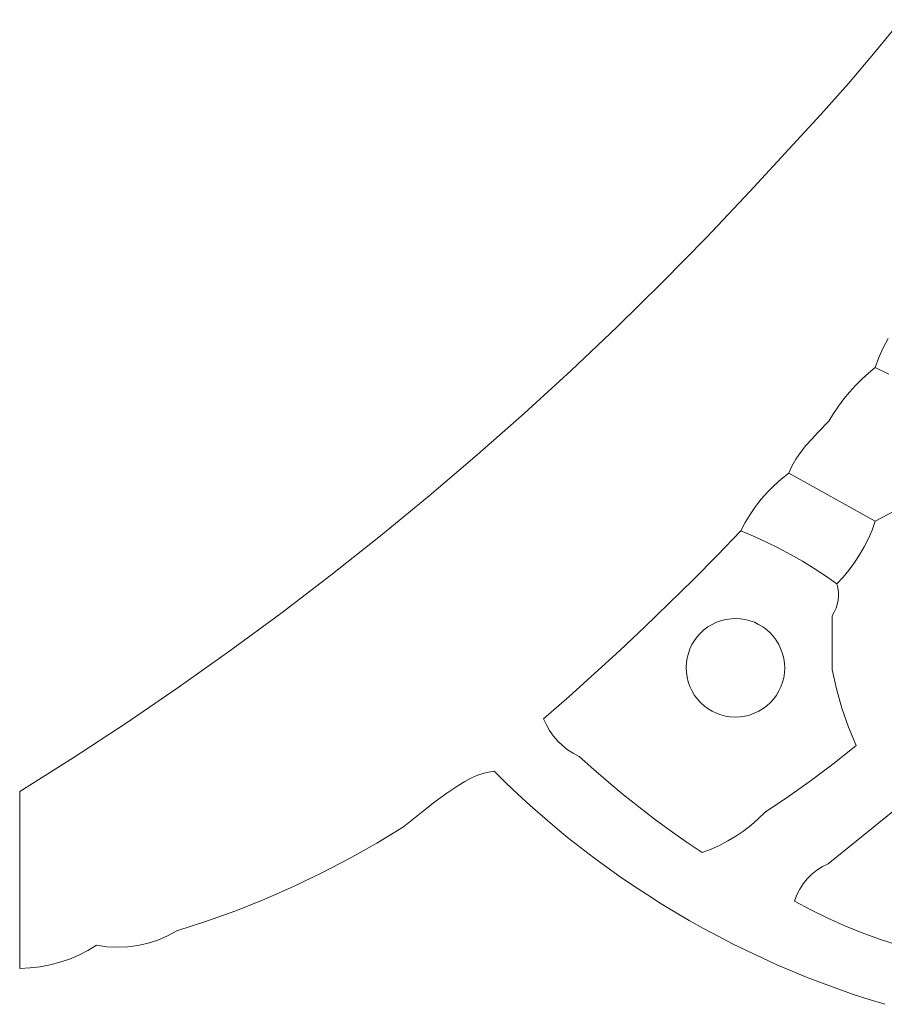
# Model space of a CAD drawing. Header units: inches. Extents: x 36.3 to 71.4, y 17.4 to 61.7.
# Tile 1 of 14: x 36.3 to 42.7, y 23 to 30.2. Entities that reach past the tile are written whole.
import ezdxf

# ---------------------------------------------------------------- set-up
doc = ezdxf.new("R2010")
doc.units = ezdxf.units.IN
doc.header["$MEASUREMENT"] = 0
doc.layers.add('10_CLOSED_AREAS', color=7, linetype='CONTINUOUS', lineweight=18)
doc.layers.add('20_EXACT_CIRCLES', color=7, linetype='CONTINUOUS', lineweight=18)

msp = doc.modelspace()

# ---------------------------------------------------------------- linework, layer by layer
at = {"layer": '10_CLOSED_AREAS'}
for points in [[(42.7765, 30.2197), (42.5857, 29.9845), (42.3897, 29.7536), (42.1885, 29.5271), (41.9823, 29.305), (41.6703, 28.9639), (41.3524, 28.6286), (41.0288, 28.2991), (40.6995, 27.9756), (40.3646, 27.6581), (40.0242, 27.3467), (39.6783, 27.0414), (39.3271, 26.7423), (38.9707, 26.4495), (38.6091, 26.1631), (38.2424, 25.883), (37.8707, 25.6095), (37.4941, 25.3426), (37.1126, 25.0822), (36.7264, 24.8286), (36.3356, 24.5818), (36.3371, 23.2905), (36.4115, 23.2938), (36.4853, 23.3024), (36.558, 23.3163), (36.6295, 23.3352), (36.6995, 23.3593), (36.7676, 23.3883), (36.8337, 23.4222), (36.8974, 23.4609), (36.9731, 23.4494), (37.0491, 23.4451), (37.1248, 23.4478), (37.1998, 23.4574), (37.2736, 23.474), (37.3457, 23.4973), (37.4156, 23.5274), (37.4828, 23.564), (37.7003, 23.6346), (37.9152, 23.7124), (38.1272, 23.7973), (38.3362, 23.8891), (38.5421, 23.9879), (38.7446, 24.0935), (38.9435, 24.2059), (39.1388, 24.3249), (39.2861, 24.4417), (39.3689, 24.5071), (39.4555, 24.5714), (39.5439, 24.6302), (39.5882, 24.6562), (39.6323, 24.6792), (39.6758, 24.6986), (39.7187, 24.7139), (39.7606, 24.7247), (39.8014, 24.7302), (39.8875, 24.6456), (39.975, 24.5627), (40.0639, 24.4815), (40.1541, 24.4019), (40.2456, 24.324), (40.3384, 24.2478), (40.4324, 24.1734), (40.5277, 24.1006), (40.6242, 24.0296), (40.7219, 23.9603), (40.8207, 23.8928), (40.9207, 23.8271), (41.0218, 23.7632), (41.1239, 23.7011), (41.2272, 23.6407), (41.3315, 23.5823), (41.4368, 23.5257), (41.543, 23.4709), (41.6503, 23.418), (41.7585, 23.367), (41.8676, 23.3179), (41.9776, 23.2707), (42.0884, 23.2254), (42.2001, 23.1821), (42.3127, 23.1407), (42.426, 23.1013), (42.5401, 23.0639), (42.6549, 23.0285)], [(43.1035, 26.8302), (42.5857, 26.5561), (42.5621, 26.4926), (42.5351, 26.4306), (42.5047, 26.3704), (42.471, 26.312), (42.4341, 26.2556), (42.394, 26.2013), (42.3509, 26.1492), (42.3048, 26.0996), (42.3123, 26.0698), (42.3164, 26.0396), (42.3171, 26.0093), (42.3144, 25.9792), (42.3083, 25.9496), (42.299, 25.9208), (42.2864, 25.893), (42.2707, 25.8666), (42.2701, 25.4744), (42.3021, 25.3319), (42.342, 25.1915), (42.3898, 25.0537), (42.4452, 24.9186), (42.2845, 24.7892), (42.12, 24.6648), (41.9519, 24.5453), (41.7802, 24.4309), (41.7309, 24.3827), (41.6791, 24.3375), (41.6248, 24.2954), (41.5682, 24.2567), (41.5094, 24.2213), (41.4486, 24.1893), (41.386, 24.1609), (41.3216, 24.1361), (41.2034, 24.2163), (41.0867, 24.2988), (40.9717, 24.3834), (40.8584, 24.4703), (40.7467, 24.5594), (40.6368, 24.6505), (40.5286, 24.7439), (40.4223, 24.8393), (40.379, 24.8617), (40.3383, 24.8881), (40.3006, 24.9181), (40.2659, 24.9515), (40.2346, 24.988), (40.2068, 25.0274), (40.1828, 25.0695), (40.1629, 25.1141), (40.3502, 25.2777), (40.5354, 25.4436), (40.7186, 25.6118), (40.8996, 25.7822), (41.0786, 25.9548), (41.2554, 26.1296), (41.4301, 26.3067), (41.6025, 26.4858), (41.6348, 26.5473), (41.6707, 26.6066), (41.7099, 26.6635), (41.7525, 26.7178), (41.7983, 26.7695), (41.8472, 26.8184), (41.899, 26.8644), (41.9537, 26.9072), (41.9761, 26.9583), (42.0056, 27.0092), (42.0406, 27.0595), (42.0796, 27.1087), (42.1212, 27.1566), (42.1638, 27.2028), (42.2466, 27.2885), (42.2807, 27.344), (42.3174, 27.3978), (42.3565, 27.4498), (42.3979, 27.4999), (42.4416, 27.548), (42.4875, 27.5941), (42.5356, 27.638), (42.5857, 27.6797), (42.6113, 27.7526), (42.6425, 27.8228), (42.6792, 27.8901)], [(42.6792, 27.8901), (42.6425, 27.8228), (42.6113, 27.7526), (42.5857, 27.6797), (42.6857, 27.6302)], [(42.6857, 27.6302), (42.5857, 27.6797), (42.5356, 27.638), (42.4875, 27.5941), (42.4416, 27.548), (42.3979, 27.4999), (42.3565, 27.4498), (42.3174, 27.3978), (42.2807, 27.344), (42.2466, 27.2885), (42.1638, 27.2028), (42.1212, 27.1566), (42.0796, 27.1087), (42.0406, 27.0595), (42.0056, 27.0092), (41.9761, 26.9583), (41.9537, 26.9072), (42.5857, 26.5561), (43.1035, 26.8302)], [(42.7464, 23.4618), (42.6168, 23.5039), (42.4889, 23.5505), (42.3627, 23.6017), (42.2383, 23.6574), (42.116, 23.7175), (41.9958, 23.7821), (42.0124, 23.8271), (42.0337, 23.8696), (42.0592, 23.9093), (42.0889, 23.946), (42.1222, 23.9792), (42.1591, 24.0087), (42.1992, 24.0342), (42.2422, 24.0554), (42.8174, 24.5195)], [(42.8174, 24.5195), (42.2422, 24.0554), (42.1992, 24.0342), (42.1591, 24.0087), (42.1222, 23.9792), (42.0889, 23.946), (42.0592, 23.9093), (42.0337, 23.8696), (42.0124, 23.8271), (41.9958, 23.7821), (42.116, 23.7175), (42.2383, 23.6574), (42.3627, 23.6017), (42.4889, 23.5505), (42.6168, 23.5039), (42.7464, 23.4618)]]:
    msp.add_lwpolyline(points, dxfattribs=at)
for points in [[(41.9537, 26.9072), (41.899, 26.8644), (41.8472, 26.8184), (41.7983, 26.7695), (41.7525, 26.7178), (41.7099, 26.6635), (41.6707, 26.6066), (41.6348, 26.5473), (41.6025, 26.4858), (41.6954, 26.4473), (41.7869, 26.4059), (41.8771, 26.3617), (41.9658, 26.3147), (42.053, 26.265), (42.1386, 26.2125), (42.2225, 26.1574), (42.3048, 26.0996), (42.3509, 26.1492), (42.394, 26.2013), (42.4341, 26.2556), (42.471, 26.312), (42.5047, 26.3704), (42.5351, 26.4306), (42.5621, 26.4926), (42.5857, 26.5561)], [(41.6025, 26.4858), (41.4301, 26.3067), (41.2554, 26.1296), (41.0786, 25.9548), (40.8996, 25.7822), (40.7186, 25.6118), (40.5354, 25.4436), (40.3502, 25.2777), (40.1629, 25.1141), (40.1828, 25.0695), (40.2068, 25.0274), (40.2346, 24.988), (40.2659, 24.9515), (40.3006, 24.9181), (40.3383, 24.8881), (40.379, 24.8617), (40.4223, 24.8393), (40.5286, 24.7439), (40.6368, 24.6505), (40.7467, 24.5594), (40.8584, 24.4703), (40.9717, 24.3834), (41.0867, 24.2988), (41.2034, 24.2163), (41.3216, 24.1361), (41.386, 24.1609), (41.4486, 24.1893), (41.5094, 24.2213), (41.5682, 24.2567), (41.6248, 24.2954), (41.6791, 24.3375), (41.7309, 24.3827), (41.7802, 24.4309), (41.9519, 24.5453), (42.12, 24.6648), (42.2845, 24.7892), (42.4452, 24.9186), (42.3898, 25.0537), (42.342, 25.1915), (42.3021, 25.3319), (42.2701, 25.4744), (42.2707, 25.8666), (42.2864, 25.893), (42.299, 25.9208), (42.3083, 25.9496), (42.3144, 25.9792), (42.3171, 26.0093), (42.3164, 26.0396), (42.3123, 26.0698), (42.3048, 26.0996), (42.2225, 26.1574), (42.1386, 26.2125), (42.053, 26.265), (41.9658, 26.3147), (41.8771, 26.3617), (41.7869, 26.4059), (41.6954, 26.4473)]]:
    msp.add_lwpolyline(points, close=True, dxfattribs=at)
at = {"layer": '20_EXACT_CIRCLES'}
msp.add_lwpolyline([(41.2318, 25.3489), (41.2194, 25.3836), (41.2108, 25.4187), (41.2059, 25.4539), (41.2044, 25.4891), (41.2064, 25.524), (41.2118, 25.5582), (41.2203, 25.5917), (41.2321, 25.6242), (41.2468, 25.6554), (41.2645, 25.6851), (41.285, 25.7131), (41.3083, 25.7391), (41.3343, 25.7629), (41.3627, 25.7843), (41.3937, 25.8029), (41.427, 25.8187), (41.4617, 25.831), (41.4968, 25.8396), (41.532, 25.8446), (41.5672, 25.846), (41.602, 25.844), (41.6363, 25.8387), (41.6698, 25.8301), (41.7023, 25.8184), (41.7335, 25.8036), (41.7632, 25.7859), (41.7912, 25.7654), (41.8172, 25.7421), (41.841, 25.7162), (41.8623, 25.6877), (41.881, 25.6568), (41.8968, 25.6235), (41.9091, 25.5888), (41.9177, 25.5537), (41.9227, 25.5184), (41.9241, 25.4833), (41.9221, 25.4484), (41.9167, 25.4141), (41.9082, 25.3806), (41.8965, 25.3481), (41.8817, 25.3169), (41.864, 25.2872), (41.8435, 25.2592), (41.8202, 25.2332), (41.7943, 25.2094), (41.7658, 25.1881), (41.7348, 25.1694), (41.7016, 25.1537), (41.6669, 25.1413), (41.6318, 25.1328), (41.5965, 25.1278), (41.5613, 25.1264), (41.5265, 25.1284), (41.4922, 25.1337), (41.4587, 25.1423), (41.4262, 25.154), (41.395, 25.1687), (41.3653, 25.1864), (41.3373, 25.207), (41.3113, 25.2302), (41.2875, 25.2562), (41.2662, 25.2847), (41.2475, 25.3156)], close=True, dxfattribs=at)

doc.saveas('drawing.dxf')
